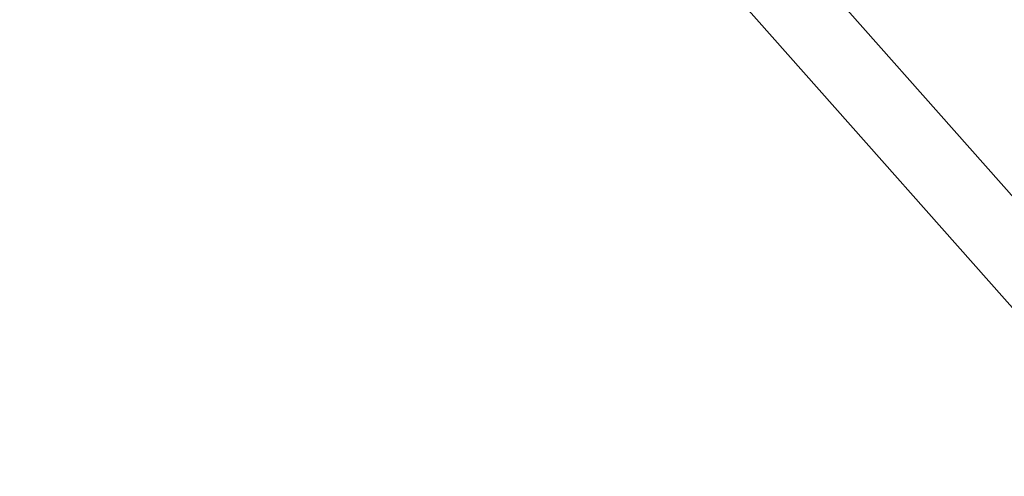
# Model space of a CAD drawing. Header units: millimetres. Extents: x -4 to 636, y -4 to 636.
# Tile 228 of 256: x 66.6 to 69.93, y 125.13 to 126.68. Entities that reach past the tile are written whole.
import ezdxf

# ---------------------------------------------------------------- set-up
doc = ezdxf.new("R2010")
doc.units = ezdxf.units.MM
doc.header["$LTSCALE"] = 25.4
doc.layers.get('0').update_dxf_attribs({"true_color": 0xff5454})

# ---------------------------------------------------------------- blocks, each defined once
blk = doc.blocks.new('AGNES-ROUND-LED-8210-8206-8188-8185.STL')
at = {"color": 7, "true_color": 0xffffff}
mesh = blk.add_polyface(dxfattribs=at)
corners = [(34.8079, 168.3676, -10.8004), (69.8737, 131.0212, 1.8359), (62.1124, 125.189, -10.8004), (43.4043, 172.8793, 1.8359)]
mesh.append_faces([[corners[k] for k in face] for face in [(0, 1, 2), (1, 0, 3)]], dxfattribs={"vtx0": -1, "color": 7})
mesh = blk.add_polyface(dxfattribs=at)
corners = [(69.0233, 130.3822, 1.8359), (33.8661, 167.8732, -10.8004), (61.2621, 124.55, -10.8004), (42.4624, 172.3849, 1.8359)]
mesh.append_faces([[corners[k] for k in face] for face in [(0, 1, 2), (1, 0, 3)]], dxfattribs={"vtx0": -1, "color": 7})
mesh = blk.add_polyface(dxfattribs=at)
corners = [(71.8527, 132.5083, 7.4965), (101.0891, 92.2585, 1.1271), (67.9974, 129.6112, 1.1271), (104.4297, 95.7364, 7.4965)]
mesh.append_faces([[corners[k] for k in face] for face in [(0, 1, 2), (1, 0, 3)]], dxfattribs={"vtx0": -1, "color": 7})
mesh = blk.add_polyface(dxfattribs=at)
corners = [(100.3054, 91.4426, 1.9938), (71.3269, 132.1132, 8.9889), (67.093, 128.9316, 1.9938), (103.9741, 95.2621, 8.9889)]
mesh.append_faces([[corners[k] for k in face] for face in [(0, 1, 2), (1, 0, 3)]], dxfattribs={"vtx0": -1, "color": 7})
mesh = blk.add_polyface(dxfattribs=at)
corners = [(67.9974, 129.6112, 1.1271), (100.4797, 91.6241, 0.089), (67.2942, 129.0828, 0.089), (101.0891, 92.2585, 1.1271)]
mesh.append_faces([[corners[k] for k in face] for face in [(0, 1, 2), (1, 0, 3)]], dxfattribs={"vtx0": -1, "color": 7})

msp = doc.modelspace()

# ---------------------------------------------------------------- block references
at = {"color": 0}
msp.add_blockref('AGNES-ROUND-LED-8210-8206-8188-8185.STL', (0, 0), dxfattribs=at)

doc.saveas('drawing.dxf')
